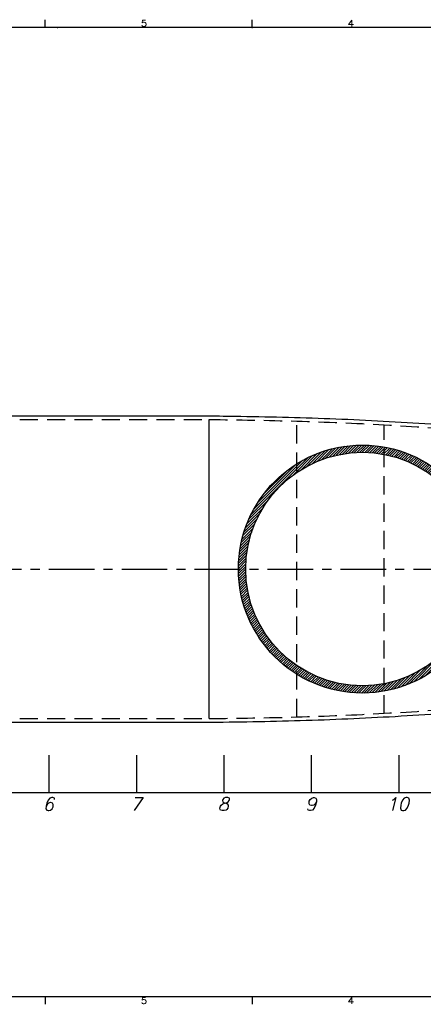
# Model space of a CAD drawing. Extents: x -156 to 25, y 5 to 135.
# Tile 5 of 14: x -46 to -18, y 5 to 73. Entities that reach past the tile are written whole.
import ezdxf
from ezdxf.enums import TextEntityAlignment as Align

# ---------------------------------------------------------------- set-up
doc = ezdxf.new("R2010")
doc.units = 0
doc.header["$LTSCALE"] = 5
doc.header["$MEASUREMENT"] = 0
doc.linetypes.add('CENTER', pattern=[2, 1.25, -0.25, 0.25, -0.25])
doc.linetypes.add('HIDDEN', pattern=[0.375, 0.25, -0.125])
for name, color, linetype in [('HULL', 7, 'CONTINUOUS'), ('SPHERES', 2, 'CONTINUOUS'), ('TTLBOX', 111, 'CONTINUOUS')]:
    doc.layers.add(name, color=color, linetype=linetype)
doc.styles.add('ENGR', font='Romans', dxfattribs={"oblique": 15})
doc.styles.add('ROMAND', font='Romand', dxfattribs={"height": 0.1})

# ---------------------------------------------------------------- blocks, each defined once
blk = doc.blocks.new('BORDER')
at = {"layer": 'TTLBOX'}
for p, q in [((0, 15.75), (-20.75, 15.75)), ((-13.134, 15.75), (-13.134, 15.875)), ((-10.375, 15.75), (-10.375, 15.875)), ((-20.75, 0), (0, 0)), ((-13.134, 0), (-13.134, -0.125)), ((-10.375, 0), (-10.375, -0.125))]:
    blk.add_line(p, q, dxfattribs=at)
for p in [(-12.969, 15.75), (-10.375, 15.75)]:
    blk.add_point(p, dxfattribs=at)
at = {"layer": 'TTLBOX', "style": 'ROMAND'}
for s, p in [('5', (-11.817, 15.766)), ('4', (-9.058, 15.766)), ('5', (-11.817, -0.116)), ('4', (-9.058, -0.116))]:
    blk.add_text(s, height=0.1, dxfattribs=at).set_placement(p, align=Align.CENTER)
blk = doc.blocks.new('BBORDER')
at = {"layer": 'TTLBOX', "xscale": 0.7619047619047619, "yscale": 0.625, "zscale": 0.7619047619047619}
blk.add_blockref('BORDER', (0, 0), dxfattribs=at)

msp = doc.modelspace()

# ---------------------------------------------------------------- hatches: boundary and pattern name
at = {"layer": 'SPHERES'}
h = msp.add_hatch(dxfattribs=at)
h.set_pattern_fill('ANSI31', color=256, style=0)
h.set_pattern_definition([(45, (-32.36013, -10.6464), (-0.08838835, 0.08838835), [])])
h.paths.add_polyline_path([(-30.873, 35.176, 1), (-13.873, 35.176, 1)])
h.paths.add_polyline_path([(-30.373, 35.176, 1), (-14.373, 35.176, 1)], flags=16)

# ---------------------------------------------------------------- linework, layer by layer
at = {"layer": 'HULL'}
for p, q in [((-45.873, 45.676), (-32.873, 45.676)), ((-32.873, 24.926), (-32.873, 45.426)), ((-45.873, 24.676), (-32.873, 24.676)), ((-43.873, 22.413), (-43.873, 19.852)), ((-37.873, 22.413), (-37.873, 19.852)), ((-31.873, 22.413), (-31.873, 19.852)), ((-25.873, 22.413), (-25.873, 19.852)), ((-19.873, 22.413), (-19.873, 19.852)), ((-79.873, 19.852), (10.127, 19.852))]:
    msp.add_line(p, q, dxfattribs=at)
at = {"layer": 'HULL', "linetype": 'HIDDEN'}
for p, q in [((-45.873, 45.426), (-32.873, 45.426)), ((-45.873, 24.926), (-32.873, 24.926))]:
    msp.add_line(p, q, dxfattribs=at)
at = {"layer": 'HULL', "color": 1, "linetype": 'HIDDEN'}
for p, q in [((-26.873, 25.036), (-26.873, 45.316)), ((-20.873, 25.286), (-20.873, 45.066))]:
    msp.add_line(p, q, dxfattribs=at)
at = {"layer": 'HULL', "color": 1, "linetype": 'CENTER', "ltscale": 0.5}
msp.add_line((-83.873, 35.176), (17.194, 35.176), dxfattribs=at)
at = {"layer": 'HULL'}
for points, knots in [([(-79.873, 35.18), (-79.869, 35.421), (-79.841, 35.663), (-79.688, 36.38), (-79.497, 36.844), (-79.071, 37.476), (-78.891, 37.682), (-78.507, 38.049), (-78.304, 38.215), (-77.657, 38.725), (-77.208, 39.062), (-76.28, 39.703), (-75.8, 40.004), (-74.814, 40.558), (-74.311, 40.815), (-72.73, 41.57), (-71.632, 42.022), (-69.398, 42.828), (-68.264, 43.178), (-65.475, 43.925), (-63.809, 44.278), (-60.459, 44.851), (-58.772, 45.064), (-55.391, 45.38), (-53.698, 45.491), (-50.307, 45.631), (-48.612, 45.657), (-46.57, 45.672), (-46.222, 45.674), (-45.873, 45.676)], [0, 0, 0, 0, 0.671981, 0.671981, 2.015943, 2.015943, 2.772562, 2.772562, 3.529182, 3.529182, 5.20334, 5.20334, 6.877498, 6.877498, 8.551657, 8.551657, 12.089324, 12.089324, 15.626992, 15.626992, 20.704023, 20.704023, 25.781054, 25.781054, 30.858085, 30.858085, 35.935117, 35.935117, 36.979364, 36.979364, 36.979364, 36.979364]), ([(-32.873, 45.676), (-32.556, 45.673), (-32.238, 45.669), (-29.75, 45.638), (-27.579, 45.596), (-23.238, 45.443), (-21.069, 45.337), (-16.734, 45.066), (-14.567, 44.895), (-10.244, 44.461), (-8.084, 44.211), (-4.287, 43.624), (-2.647, 43.325), (0.615, 42.627), (2.235, 42.223), (5.438, 41.283), (7.021, 40.745), (9.15, 39.919), (9.719, 39.688), (10.284, 39.447)], [73.975573, 73.975573, 73.975573, 73.975573, 74.928398, 74.928398, 81.436157, 81.436157, 87.943917, 87.943917, 94.451676, 94.451676, 100.959435, 100.959435, 105.945501, 105.945501, 110.931566, 110.931566, 115.917632, 115.917632, 117.752109, 117.752109, 117.752109, 117.752109]), ([(-79.873, 35.172), (-79.869, 34.931), (-79.841, 34.688), (-79.688, 33.972), (-79.497, 33.508), (-79.071, 32.876), (-78.891, 32.67), (-78.507, 32.302), (-78.304, 32.137), (-77.657, 31.627), (-77.208, 31.29), (-76.28, 30.649), (-75.8, 30.348), (-74.814, 29.793), (-74.311, 29.537), (-72.73, 28.782), (-71.632, 28.33), (-69.398, 27.524), (-68.264, 27.173), (-65.475, 26.426), (-63.809, 26.074), (-60.459, 25.501), (-58.772, 25.288), (-55.391, 24.972), (-53.698, 24.861), (-50.307, 24.721), (-48.612, 24.695), (-46.57, 24.68), (-46.222, 24.678), (-45.873, 24.676)], [0, 0, 0, 0, 0.671981, 0.671981, 2.015943, 2.015943, 2.772562, 2.772562, 3.529182, 3.529182, 5.20334, 5.20334, 6.877498, 6.877498, 8.551657, 8.551657, 12.089324, 12.089324, 15.626992, 15.626992, 20.704023, 20.704023, 25.781054, 25.781054, 30.858085, 30.858085, 35.935117, 35.935117, 36.979364, 36.979364, 36.979364, 36.979364]), ([(-32.873, 24.676), (-32.556, 24.679), (-32.238, 24.683), (-29.75, 24.714), (-27.579, 24.756), (-23.238, 24.909), (-21.069, 25.015), (-16.734, 25.286), (-14.567, 25.457), (-10.244, 25.891), (-8.084, 26.141), (-4.287, 26.728), (-2.647, 27.027), (0.615, 27.725), (2.235, 28.129), (5.438, 29.069), (7.021, 29.606), (9.15, 30.432), (9.719, 30.663), (10.284, 30.904)], [73.975573, 73.975573, 73.975573, 73.975573, 74.928398, 74.928398, 81.436157, 81.436157, 87.943917, 87.943917, 94.451676, 94.451676, 100.959435, 100.959435, 105.945501, 105.945501, 110.931566, 110.931566, 115.917632, 115.917632, 117.752109, 117.752109, 117.752109, 117.752109])]:
    msp.add_open_spline(points, degree=3, knots=knots, dxfattribs=at)
at = {"layer": 'HULL', "linetype": 'HIDDEN'}
for points in [[(-32.873, 45.426), (-30.873, 45.405), (-26.871, 45.342), (-20.869, 45.09), (-15.534, 44.738), (-10.868, 44.281), (-6.861, 43.795), (-2.855, 43.124), (1.157, 42.263), (5.172, 41.134), (8.205, 40.042), (9.9, 39.34), (10.284, 39.176)], [(-32.873, 24.926), (-30.873, 24.947), (-26.871, 25.009), (-20.869, 25.262), (-15.534, 25.614), (-10.868, 26.071), (-6.861, 26.557), (-2.855, 27.228), (1.157, 28.089), (5.172, 29.218), (8.205, 30.309), (9.9, 31.011), (10.284, 31.176)]]:
    msp.add_open_spline(points, degree=3, knots=[73.978188, 73.978188, 73.978188, 73.978188, 79.979196, 85.984402, 91.998394, 96.017362, 100.048491, 104.104215, 108.197734, 112.354283, 116.605589, 117.858875, 117.858875, 117.858875, 117.858875], dxfattribs=at)
at = {"layer": 'SPHERES'}
for radius in [8.5, 8]:
    msp.add_circle((-22.373, 35.176), radius, dxfattribs=at)

# ---------------------------------------------------------------- block references
at = {"layer": 'TTLBOX', "xscale": 6.75, "yscale": 6.75, "zscale": 6.75}
msp.add_blockref('BBORDER', (23.422, 5.863), dxfattribs=at)

# ---------------------------------------------------------------- texts
at = {"layer": 'HULL', "style": 'ENGR', "oblique": 15}
for s, p in [('6', (-44.303, 18.611)), ('7', (-38.303, 18.611)), ('8', (-32.303, 18.611)), ('9', (-26.303, 18.611)), ('10', (-20.733, 18.611))]:
    msp.add_text(s, height=0.9, dxfattribs=at).set_placement(p)

doc.saveas('drawing.dxf')
